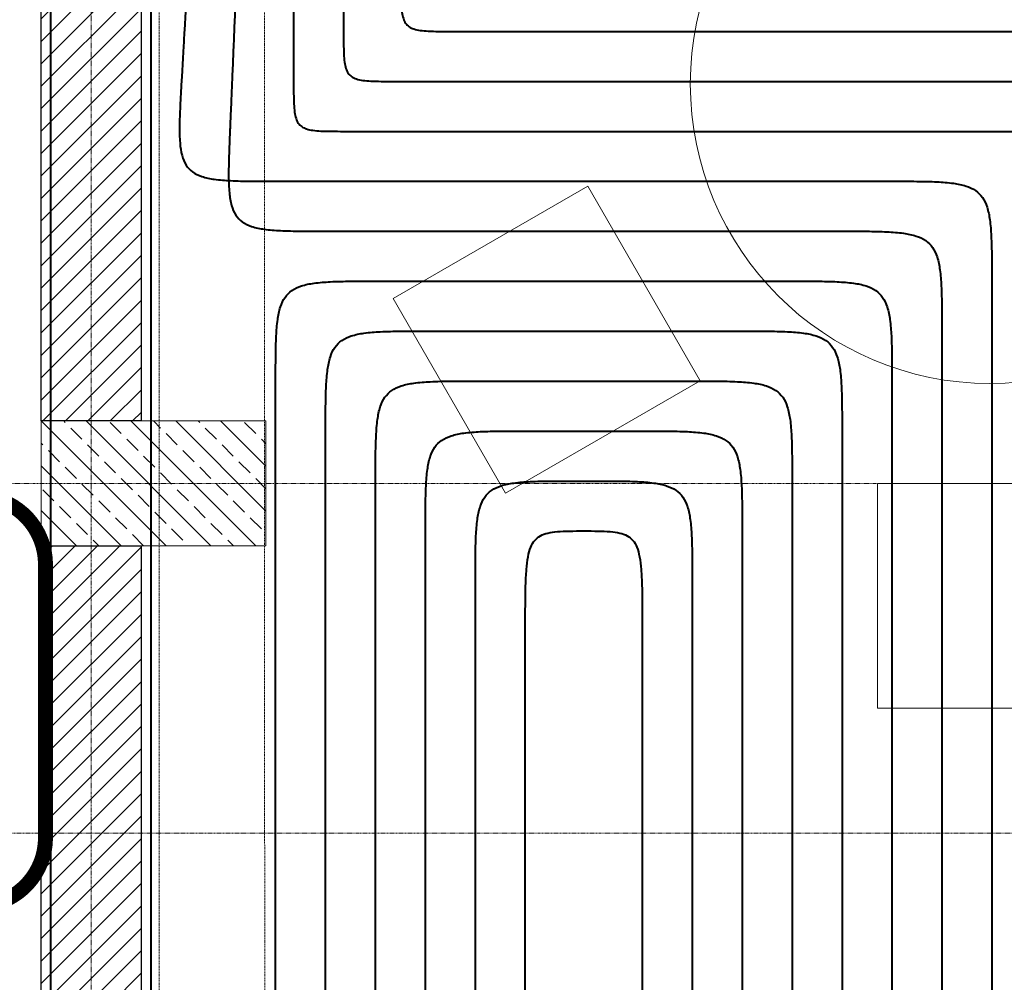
# Model space of a CAD drawing. Header units: millimetres. Extents: x 49908 to 79848, y -11883 to -3092.
# Tile 138 of 222: x 69276 to 69473, y -5526 to -5334. Entities that reach past the tile are written whole.
import ezdxf
from ezdxf.lldxf.tags import DXFTag

# ---------------------------------------------------------------- set-up
doc = ezdxf.new("R2010")
doc.units = ezdxf.units.MM
doc.linetypes.add('DASHDOT', pattern=[1, 0.5, -0.25, 0, -0.25])
doc.linetypes.add('DASHED', pattern=[19.05, 12.7, -6.35])
doc.layers.get('0').update_dxf_attribs({"color": 9, "lineweight": 9})
for name, color, linetype, lineweight in [('A wyp ruchome', 9, 'Continuous', 9), ('A_HATCH', 9, 'Continuous', 9), ('A_MUROWANE', 9, 'Continuous', 25), ('A_OSIE', 9, 'DASHDOT', 9), ('A_PRZERYW', 9, 'DASHED', 9)]:
    doc.layers.add(name, color=color, linetype=linetype, lineweight=lineweight)
for name, color, linetype, true_color in [('IS_Ogrzewanie_płaszczyznowe', 7, 'SOLID', 0xac00e6), ('IS_Ogrzewanie_płaszczyznowe_-_opis', 7, 'SOLID', 0xf000f0), ('IS_Przyłącza_o.p._Powrót', 7, 'DASH', 0x438955), ('IS_Przyłącza_o.p._Zasilanie', 7, 'SOLID', 0xff9124)]:
    doc.layers.add(name, color=color, linetype=linetype, true_color=true_color)
doc.layers.add('IS_Rys.pętli_o.p._Powrót', color=7, linetype='DASH', lineweight=13, true_color=0x4c9a5f)
doc.layers.add('IS_Rys.pętli_o.p._Zasilanie', color=7, linetype='SOLID', lineweight=13, true_color=0xff8c1a)
tags = doc.linetypes.add('DASH', pattern=[15, 10, -5]).pattern_tags.tags
tags[6:7] = [DXFTag(74, 4), DXFTag(75, 0), DXFTag(340, '0'), DXFTag(46, 0.0), DXFTag(50, 0.0), DXFTag(44, 0.0), DXFTag(45, 0.0)]
tags[4:5] = [DXFTag(74, 4), DXFTag(75, 0), DXFTag(340, '0'), DXFTag(46, 0.0), DXFTag(50, 0.0), DXFTag(44, 0.0), DXFTag(45, 0.0)]
tags = doc.linetypes.add('SOLID', pattern=[10, 10, 0]).pattern_tags.tags
tags[6:7] = [DXFTag(74, 4), DXFTag(75, 0), DXFTag(340, '0'), DXFTag(46, 0.0), DXFTag(50, 0.0), DXFTag(44, 0.0), DXFTag(45, 0.0)]
tags[4:5] = [DXFTag(74, 4), DXFTag(75, 0), DXFTag(340, '0'), DXFTag(46, 0.0), DXFTag(50, 0.0), DXFTag(44, 0.0), DXFTag(45, 0.0)]

msp = doc.modelspace()

# ---------------------------------------------------------------- hatches: boundary and pattern name
at = {"lineweight": 5, "ltscale": 0.25}
h = msp.add_hatch(dxfattribs=at)
h.set_pattern_fill('ANSI33', color=256, angle=90, style=0)
h.set_pattern_definition([(135, (69305.4694, -5439.1265), (-4.4901, -4.4901), []), (135, (69305.4694, -5434.6363), (-4.4901, -4.4901), [3.175, -1.5875])])
h.paths.add_polyline_path([(69280.47, -5439.13), (69325.47, -5439.13), (69325.47, -5414.13), (69280.47, -5414.13)])
at = {"layer": 'A_HATCH', "transparency": 33554687}
h = msp.add_hatch(dxfattribs=at)
h.set_pattern_fill('ANSI31', color=256, angle=360)
h.set_pattern_definition([(45, (16000, 0), (-2.24506403, 2.24506403), [])])
h.paths.add_polyline_path([(69100.47, -6009.74), (69080.47, -6009.74), (69080.47, -6426.63), (69100.47, -6426.63)])
h.paths.add_polyline_path([(69100.47, -5426.63), (69080.47, -5426.63), (69080.47, -5486.63), (68700.47, -5486.63), (68700.47, -5439.13), (68680.47, -5439.13), (68680.47, -5566.63), (68700.47, -5566.63), (68700.47, -5506.63), (69080.47, -5506.63), (69080.47, -5566.63), (69100.47, -5566.63)])
h.paths.add_polyline_path([(69100.47, -4926.63), (69042.97, -4926.63), (69042.97, -4946.63), (69080.47, -4946.63), (69080.47, -5326.63), (69100.47, -5326.63)])
h.paths.add_polyline_path([(68942.97, -4926.63), (68837.97, -4926.63), (68837.97, -4946.63), (68942.97, -4946.63)])
h.paths.add_polyline_path([(69695.47, -5826.63), (69555.47, -5826.63), (69555.47, -5846.63), (69670.47, -5846.63), (69670.47, -6026.63), (69690.47, -6026.63), (69690.47, -5846.63), (69695.47, -5846.63)])
h.paths.add_polyline_path([(69690.47, -6026.63), (69670.47, -6026.63), (69670.47, -6126.63), (69690.47, -6126.63)])
h.paths.add_polyline_path([(69690.47, -6126.63), (69670.47, -6126.63), (69670.47, -6181.63), (69690.47, -6181.63)])
h.paths.add_polyline_path([(69940.47, -5826.63), (69790.47, -5826.63), (69790.47, -5846.63), (69940.47, -5846.63)])
h.paths.add_polyline_path([(69940.47, -5826.63), (69940.47, -5846.63)], flags=17)
h.paths.add_polyline_path([(69790.47, -5826.63), (69785.47, -5826.63), (69785.47, -5846.63), (69790.47, -5846.63)])
h.paths.add_polyline_path([(69325.47, -5826.63), (69325.47, -5846.63), (69465.47, -5846.63), (69465.47, -5826.63)])
h.paths.add_polyline_path([(69300.47, -5851.63), (69280.47, -5851.63), (69280.47, -5966.63), (69290.47, -5966.63), (69300.47, -5966.63)])
h.paths.add_polyline_path([(69300.47, -5439.13), (69280.47, -5439.13), (69280.47, -5813.63), (69300.47, -5813.63)])
h.paths.add_polyline_path([(69280.47, -5014.13), (69300.47, -5014.13), (69300.47, -4926.63), (69280.47, -4926.63)])
h.paths.add_polyline_path([(69300.47, -5039.13), (69280.47, -5039.13), (69280.47, -5414.13), (69300.47, -5414.13)])
h.paths.add_polyline_path([(68700.47, -5839.13), (68680.47, -5839.13), (68680.47, -5909.74), (68700.47, -5909.74)])
h.paths.add_polyline_path([(68700.47, -5814.13), (68700.47, -5826.63), (69080.47, -5826.63), (69080.47, -5909.74), (69100.47, -5909.74), (69100.47, -5666.63), (69080.47, -5666.63), (69080.47, -5806.63), (68700.47, -5806.63), (68700.47, -5666.63), (68680.47, -5666.63), (68680.47, -5814.13)])
h.paths.add_polyline_path([(68680.47, -5014.13), (68700.47, -5014.13), (68700.47, -4946.63), (68737.97, -4946.63), (68737.97, -4926.63), (68680.47, -4926.63)])
h.paths.add_polyline_path([(68700.47, -5039.13), (68680.47, -5039.13), (68680.47, -5314.13), (68700.47, -5314.13)])

# ---------------------------------------------------------------- linework, layer by layer
msp.add_lwpolyline([(69280.47, -5439.13), (69325.47, -5439.13), (69325.47, -5414.13), (69280.47, -5414.13)], close=True)
at = {"layer": 'A wyp ruchome'}
for points in [[(69389.94, -5367.14), (69412.44, -5406.11), (69373.47, -5428.61), (69350.97, -5389.64), (69389.94, -5367.14)], [(69447.97, -5426.63), (69492.97, -5426.63), (69492.97, -5471.63), (69447.97, -5471.63), (69447.97, -5426.63)]]:
    msp.add_lwpolyline(points, close=True, dxfattribs=at)
msp.add_circle((69470.47, -5346.63), 60, dxfattribs=at)
at = {"layer": 'A_MUROWANE'}
for points in [[(69280.47, -5039.13), (69300.47, -5039.13), (69300.47, -5414.13), (69280.47, -5414.13)], [(69300.47, -5813.63), (69280.47, -5813.63), (69280.47, -5439.13), (69300.47, -5439.13)]]:
    msp.add_lwpolyline(points, close=True, dxfattribs=at)
at = {"layer": 'A_OSIE', "ltscale": 0.3, "transparency": 33554559}
for p, q in [((69290.47, -3902.99), (69290.47, -7140.05)), ((70341.81, -5426.63), (67440.85, -5426.63)), ((67440.85, -5496.63), (70341.81, -5496.63))]:
    msp.add_line(p, q, dxfattribs=at)
at = {"layer": 'A_PRZERYW', "ltscale": 0.01}
for points in [[(69304.08, -6611.63), (69304.08, -4282.11)], [(69325.47, -6611.63), (69324.96, -4306.63)]]:
    msp.add_lwpolyline(points, dxfattribs=at)
at = {"layer": 'IS_Ogrzewanie_płaszczyznowe', "lineweight": 40}
for p, q in [((69282.42, -5690.61), (69282.42, -4936.65)), ((69302.42, -5319.97), (69302.42, -5826.65))]:
    msp.add_line(p, q, dxfattribs=at)
at = {"layer": 'IS_Ogrzewanie_płaszczyznowe_-_opis'}
msp.add_lwpolyline([(69127, -5511.21, 3, 3, 0), (69267.67, -5511.21, 3, 3, 0.414214), (69281.33, -5497.54, 3, 3, 0), (69281.33, -5442.87, 3, 3, 0.414214), (69267.67, -5429.21, 3, 3, 0), (69127, -5429.21, 3, 3, 0.414214), (69113.33, -5442.87, 3, 3, 0), (69113.33, -5497.54, 3, 3, 0.414214), (69127, -5511.21, 3, 3, 0)], format="xyseb", dxfattribs=at)
at = {"layer": 'IS_Przyłącza_o.p._Powrót', "lineweight": 40}
for points, knots in [([(69341.02, -5150.35), (69341.02, -5151.8), (69341.02, -5157.19), (69341.02, -5168.5), (69341.02, -5185.67), (69341.02, -5207.03), (69341.02, -5230.9), (69341.02, -5255.61), (69341.02, -5279.48), (69341.02, -5300.84), (69341.02, -5318.01), (69341.02, -5329.32), (69341.02, -5334.71), (69341.02, -5336.16)], [0, 0, 0, 0, 0.043275, 0.161933, 0.339221, 0.558389, 0.802684, 1.055356, 1.299651, 1.518819, 1.696107, 1.814765, 1.85804, 1.85804, 1.85804, 1.85804]), ([(69341.02, -5336.16), (69341.02, -5336.99), (69341.02, -5338.49), (69341.06, -5340.55), (69341.18, -5342.2), (69341.44, -5343.51), (69341.89, -5344.54), (69342.64, -5345.29), (69343.67, -5345.74), (69344.98, -5346), (69346.63, -5346.12), (69348.69, -5346.16), (69350.2, -5346.16), (69351.02, -5346.16)], [0, 0, 0, 0, 0.0248686, 0.0452361, 0.061602, 0.0745999, 0.0851852, 0.0948541, 0.1054394, 0.1184374, 0.1348033, 0.1551707, 0.1800393, 0.1800393, 0.1800393, 0.1800393]), ([(69351.02, -5346.16), (69351.99, -5346.16), (69355.62, -5346.16), (69363.22, -5346.16), (69374.75, -5346.16), (69389.1, -5346.16), (69405.14, -5346.16), (69421.74, -5346.16), (69437.78, -5346.16), (69452.13, -5346.16), (69463.66, -5346.16), (69471.26, -5346.16), (69474.89, -5346.16), (69475.86, -5346.16)], [0, 0, 0, 0, 0.029074, 0.108795, 0.227906, 0.375154, 0.539283, 0.70904, 0.87317, 1.020418, 1.139529, 1.21925, 1.248324, 1.248324, 1.248324, 1.248324])]:
    msp.add_open_spline(points, degree=3, knots=knots, dxfattribs=at)
at = {"layer": 'IS_Przyłącza_o.p._Zasilanie', "lineweight": 40}
for points, knots in [([(69331.02, -5155.35), (69331.02, -5156.83), (69331.02, -5162.38), (69331.02, -5173.99), (69331.02, -5191.62), (69331.02, -5213.55), (69331.02, -5238.07), (69331.02, -5263.44), (69331.02, -5287.96), (69331.02, -5309.89), (69331.02, -5327.52), (69331.02, -5339.13), (69331.02, -5344.68), (69331.02, -5346.16)], [0, 0, 0, 0, 0.04444, 0.16629, 0.34835, 0.573415, 0.824285, 1.083755, 1.334625, 1.55969, 1.74175, 1.8636, 1.90804, 1.90804, 1.90804, 1.90804]), ([(69352.52, -5326.16), (69352.52, -5326.99), (69352.52, -5328.49), (69352.56, -5330.55), (69352.68, -5332.2), (69352.94, -5333.51), (69353.39, -5334.54), (69354.14, -5335.29), (69355.17, -5335.74), (69356.48, -5336), (69358.13, -5336.12), (69360.19, -5336.16), (69361.7, -5336.16), (69362.52, -5336.16)], [0, 0, 0, 0, 0.0248686, 0.0452361, 0.061602, 0.0745999, 0.0851852, 0.0948541, 0.1054394, 0.1184374, 0.1348033, 0.1551707, 0.1800393, 0.1800393, 0.1800393, 0.1800393]), ([(69362.52, -5336.16), (69364.42, -5336.16), (69371.53, -5336.16), (69386.42, -5336.16), (69409.03, -5336.16), (69437.15, -5336.16), (69468.58, -5336.16), (69501.11, -5336.16), (69532.54, -5336.16), (69560.66, -5336.16), (69583.27, -5336.16), (69598.16, -5336.16), (69605.27, -5336.16), (69607.16, -5336.16)], [0, 0, 0, 0, 0.056979, 0.21321, 0.446638, 0.735207, 1.05686, 1.38954, 1.711193, 1.999762, 2.23319, 2.389421, 2.4464, 2.4464, 2.4464, 2.4464]), ([(69331.02, -5346.16), (69331.02, -5346.99), (69331.02, -5348.49), (69331.06, -5350.55), (69331.18, -5352.2), (69331.44, -5353.51), (69331.89, -5354.54), (69332.64, -5355.29), (69333.67, -5355.74), (69334.98, -5356), (69336.63, -5356.12), (69338.69, -5356.16), (69340.2, -5356.16), (69341.02, -5356.16)], [0, 0, 0, 0, 0.0248686, 0.0452361, 0.061602, 0.0745999, 0.0851852, 0.0948541, 0.1054394, 0.1184374, 0.1348033, 0.1551707, 0.1800393, 0.1800393, 0.1800393, 0.1800393]), ([(69341.02, -5356.16), (69342.07, -5356.16), (69345.99, -5356.16), (69354.19, -5356.16), (69366.65, -5356.16), (69382.15, -5356.16), (69399.48, -5356.16), (69417.41, -5356.16), (69434.73, -5356.16), (69450.23, -5356.16), (69462.69, -5356.16), (69470.89, -5356.16), (69474.81, -5356.16), (69475.86, -5356.16)], [0, 0, 0, 0, 0.031403, 0.11751, 0.246163, 0.405206, 0.582484, 0.76584, 0.943118, 1.102161, 1.230814, 1.31692, 1.348324, 1.348324, 1.348324, 1.348324])]:
    msp.add_open_spline(points, degree=3, knots=knots, dxfattribs=at)
at = {"layer": 'IS_Rys.pętli_o.p._Powrót', "lineweight": 40}
for points, knots in [([(69319.78, -5319.97), (69319.77, -5320.25), (69319.72, -5321.31), (69319.63, -5323.51), (69319.49, -5326.85), (69319.32, -5331.02), (69319.12, -5335.67), (69318.92, -5340.48), (69318.72, -5345.13), (69318.55, -5349.29), (69318.41, -5352.64), (69318.32, -5354.84), (69318.27, -5355.89), (69318.26, -5356.17)], [0, 0, 0, 0, 0.0084389, 0.0315779, 0.0661503, 0.1088895, 0.1565286, 0.2058011, 0.2534402, 0.2961793, 0.3307517, 0.3538907, 0.3623297, 0.3623297, 0.3623297, 0.3623297]), ([(69318.26, -5356.17), (69318.19, -5357.83), (69318.06, -5360.84), (69317.97, -5364.94), (69318.07, -5368.25), (69318.47, -5370.87), (69319.29, -5372.93), (69320.73, -5374.42), (69322.75, -5375.33), (69325.35, -5375.84), (69328.65, -5376.08), (69332.75, -5376.16), (69335.77, -5376.16), (69337.42, -5376.16)], [0, 0, 0, 0, 0.049731, 0.0904217, 0.1230341, 0.1488015, 0.1696229, 0.1885513, 0.2093727, 0.23514, 0.2677525, 0.3084432, 0.3581742, 0.3581742, 0.3581742, 0.3581742]), ([(69337.42, -5376.16), (69338.23, -5376.16), (69341.23, -5376.16), (69347.53, -5376.16), (69357.08, -5376.16), (69368.97, -5376.16), (69382.26, -5376.16), (69396.02, -5376.16), (69409.31, -5376.16), (69421.2, -5376.16), (69430.75, -5376.16), (69437.05, -5376.16), (69440.05, -5376.16), (69440.86, -5376.16)], [0, 0, 0, 0, 0.024091, 0.090145, 0.188839, 0.310845, 0.44684, 0.587498, 0.723493, 0.845499, 0.944193, 1.010248, 1.034338, 1.034338, 1.034338, 1.034338]), ([(69440.86, -5376.16), (69442.52, -5376.16), (69445.53, -5376.15), (69449.64, -5376.23), (69452.95, -5376.47), (69455.57, -5376.98), (69457.63, -5377.89), (69459.12, -5379.38), (69460.03, -5381.44), (69460.54, -5384.07), (69460.78, -5387.38), (69460.86, -5391.48), (69460.86, -5394.5), (69460.86, -5396.16)], [0, 0, 0, 0, 0.0497373, 0.0904721, 0.1232039, 0.1491998, 0.1703704, 0.1897083, 0.2108788, 0.2368747, 0.2696065, 0.3103414, 0.3600787, 0.3600787, 0.3600787, 0.3600787]), ([(69337.42, -5416.16), (69337.42, -5414.5), (69337.42, -5411.48), (69337.5, -5407.38), (69337.74, -5404.07), (69338.25, -5401.44), (69339.16, -5399.38), (69340.65, -5397.89), (69342.71, -5396.98), (69345.33, -5396.47), (69348.64, -5396.23), (69352.75, -5396.15), (69355.77, -5396.16), (69357.42, -5396.16)], [0, 0, 0, 0, 0.0497373, 0.0904721, 0.1232039, 0.1491998, 0.1703704, 0.1897083, 0.2108788, 0.2368747, 0.2696065, 0.3103414, 0.3600787, 0.3600787, 0.3600787, 0.3600787]), ([(69357.42, -5396.16), (69357.92, -5396.16), (69359.76, -5396.16), (69363.62, -5396.16), (69369.48, -5396.16), (69376.77, -5396.16), (69384.92, -5396.16), (69393.36, -5396.16), (69401.51, -5396.16), (69408.8, -5396.16), (69414.66, -5396.16), (69418.52, -5396.16), (69420.36, -5396.16), (69420.86, -5396.16)], [0, 0, 0, 0, 0.0147742, 0.0552842, 0.1158108, 0.190635, 0.2740378, 0.3603002, 0.443703, 0.5185273, 0.5790539, 0.6195638, 0.634338, 0.634338, 0.634338, 0.634338]), ([(69420.86, -5396.16), (69422.52, -5396.16), (69425.53, -5396.15), (69429.64, -5396.23), (69432.95, -5396.47), (69435.57, -5396.98), (69437.63, -5397.89), (69439.12, -5399.38), (69440.03, -5401.44), (69440.54, -5404.07), (69440.78, -5407.38), (69440.86, -5411.48), (69440.86, -5414.5), (69440.86, -5416.16)], [0, 0, 0, 0, 0.0497373, 0.0904721, 0.1232039, 0.1491998, 0.1703704, 0.1897083, 0.2108788, 0.2368747, 0.2696065, 0.3103414, 0.3600787, 0.3600787, 0.3600787, 0.3600787]), ([(69460.86, -5396.16), (69460.86, -5399.23), (69460.86, -5410.72), (69460.86, -5434.78), (69460.86, -5471.33), (69460.86, -5516.79), (69460.86, -5567.6), (69460.86, -5620.2), (69460.86, -5671.01), (69460.86, -5716.47), (69460.86, -5753.02), (69460.86, -5777.09), (69460.86, -5788.58), (69460.86, -5791.65)], [0, 0, 0, 0, 0.092113, 0.344679, 0.722044, 1.188549, 1.708539, 2.246358, 2.766348, 3.232854, 3.610218, 3.862785, 3.954897, 3.954897, 3.954897, 3.954897]), ([(69337.42, -5791.65), (69337.42, -5788.73), (69337.42, -5777.82), (69337.42, -5754.97), (69337.42, -5720.27), (69337.42, -5677.11), (69337.42, -5628.87), (69337.42, -5578.93), (69337.42, -5530.69), (69337.42, -5487.53), (69337.42, -5452.83), (69337.42, -5429.98), (69337.42, -5419.07), (69337.42, -5416.16)], [0, 0, 0, 0, 0.087454, 0.327249, 0.68553, 1.128444, 1.622138, 2.132759, 2.626453, 3.069368, 3.427649, 3.667443, 3.754897, 3.754897, 3.754897, 3.754897]), ([(69357.42, -5436.16), (69357.42, -5434.5), (69357.42, -5431.48), (69357.5, -5427.38), (69357.74, -5424.07), (69358.25, -5421.44), (69359.16, -5419.38), (69360.65, -5417.89), (69362.71, -5416.98), (69365.33, -5416.47), (69368.64, -5416.23), (69372.75, -5416.15), (69375.77, -5416.16), (69377.42, -5416.16)], [0, 0, 0, 0, 0.0497373, 0.0904721, 0.1232039, 0.1491998, 0.1703704, 0.1897083, 0.2108788, 0.2368747, 0.2696065, 0.3103414, 0.3600787, 0.3600787, 0.3600787, 0.3600787]), ([(69377.42, -5416.16), (69377.61, -5416.16), (69378.29, -5416.16), (69379.71, -5416.16), (69381.88, -5416.16), (69384.57, -5416.16), (69387.58, -5416.16), (69390.7, -5416.16), (69393.71, -5416.16), (69396.4, -5416.16), (69398.57, -5416.16), (69399.99, -5416.16), (69400.68, -5416.16), (69400.86, -5416.16)], [0, 0, 0, 0, 0.0054579, 0.0204232, 0.042783, 0.0704247, 0.1012354, 0.1331026, 0.1639134, 0.1915551, 0.2139149, 0.2288801, 0.234338, 0.234338, 0.234338, 0.234338]), ([(69400.86, -5416.16), (69402.52, -5416.16), (69405.53, -5416.15), (69409.64, -5416.23), (69412.95, -5416.47), (69415.57, -5416.98), (69417.63, -5417.89), (69419.12, -5419.38), (69420.03, -5421.44), (69420.54, -5424.07), (69420.78, -5427.38), (69420.86, -5431.48), (69420.86, -5434.5), (69420.86, -5436.16)], [0, 0, 0, 0, 0.0497373, 0.0904721, 0.1232039, 0.1491998, 0.1703704, 0.1897083, 0.2108788, 0.2368747, 0.2696065, 0.3103414, 0.3600787, 0.3600787, 0.3600787, 0.3600787]), ([(69440.86, -5416.16), (69440.86, -5418.92), (69440.86, -5429.24), (69440.86, -5450.88), (69440.86, -5483.73), (69440.86, -5524.59), (69440.86, -5570.26), (69440.86, -5617.54), (69440.86, -5663.21), (69440.86, -5704.07), (69440.86, -5736.93), (69440.86, -5758.56), (69440.86, -5768.89), (69440.86, -5771.65)], [0, 0, 0, 0, 0.082796, 0.309818, 0.649016, 1.068339, 1.535737, 2.01916, 2.486559, 2.905881, 3.245079, 3.472101, 3.554897, 3.554897, 3.554897, 3.554897]), ([(69357.42, -5771.65), (69357.42, -5769.04), (69357.42, -5759.3), (69357.42, -5738.88), (69357.42, -5707.88), (69357.42, -5669.31), (69357.42, -5626.21), (69357.42, -5581.59), (69357.42, -5538.49), (69357.42, -5499.93), (69357.42, -5468.92), (69357.42, -5448.51), (69357.42, -5438.76), (69357.42, -5436.16)], [0, 0, 0, 0, 0.078138, 0.292388, 0.612502, 1.008234, 1.449336, 1.905561, 2.346664, 2.742395, 3.06251, 3.276759, 3.354897, 3.354897, 3.354897, 3.354897]), ([(69377.42, -5456.16), (69377.42, -5454.5), (69377.42, -5451.48), (69377.47, -5447.38), (69377.61, -5444.08), (69377.9, -5441.49), (69378.4, -5439.5), (69379.22, -5438.01), (69380.44, -5437.01), (69382.03, -5436.48), (69383.99, -5436.23), (69386.4, -5436.15), (69388.17, -5436.16), (69389.14, -5436.16)], [0, 0, 0, 0, 0.0497371, 0.090463, 0.123113, 0.1487154, 0.16854, 0.1843877, 0.1988447, 0.2147269, 0.2340417, 0.2579212, 0.2870598, 0.2870598, 0.2870598, 0.2870598]), ([(69389.14, -5436.16), (69390.11, -5436.16), (69391.88, -5436.15), (69394.29, -5436.23), (69396.25, -5436.48), (69397.84, -5437.01), (69399.06, -5438.01), (69399.88, -5439.5), (69400.38, -5441.49), (69400.67, -5444.08), (69400.81, -5447.38), (69400.86, -5451.48), (69400.86, -5454.5), (69400.86, -5456.16)], [0, 0, 0, 0, 0.0291386, 0.0530181, 0.072333, 0.0882151, 0.1026722, 0.1185199, 0.1383444, 0.1639469, 0.1965968, 0.2373227, 0.2870598, 0.2870598, 0.2870598, 0.2870598]), ([(69420.86, -5436.16), (69420.86, -5438.61), (69420.86, -5447.77), (69420.86, -5466.97), (69420.86, -5496.13), (69420.86, -5532.39), (69420.86, -5572.92), (69420.86, -5614.88), (69420.86, -5655.41), (69420.86, -5691.68), (69420.86, -5720.83), (69420.86, -5740.03), (69420.86, -5749.2), (69420.86, -5751.65)], [0, 0, 0, 0, 0.07348, 0.274957, 0.575988, 0.948128, 1.362935, 1.791963, 2.206769, 2.578909, 2.87994, 3.081417, 3.154897, 3.154897, 3.154897, 3.154897]), ([(69377.42, -5751.65), (69377.42, -5749.35), (69377.42, -5740.77), (69377.42, -5722.79), (69377.42, -5695.48), (69377.42, -5661.51), (69377.42, -5623.55), (69377.42, -5584.25), (69377.42, -5546.29), (69377.42, -5512.32), (69377.42, -5485.02), (69377.42, -5467.04), (69377.42, -5458.45), (69377.42, -5456.16)], [0, 0, 0, 0, 0.068822, 0.257527, 0.539474, 0.888023, 1.276533, 1.678364, 2.066874, 2.415423, 2.697371, 2.886075, 2.954897, 2.954897, 2.954897, 2.954897]), ([(69400.86, -5456.16), (69400.86, -5458.3), (69400.86, -5466.3), (69400.86, -5483.06), (69400.86, -5508.52), (69400.86, -5540.19), (69400.86, -5575.58), (69400.86, -5612.22), (69400.86, -5647.61), (69400.86, -5679.28), (69400.86, -5704.74), (69400.86, -5721.5), (69400.86, -5729.51), (69400.86, -5731.65)], [0, 0, 0, 0, 0.064164, 0.240096, 0.50296, 0.827918, 1.190132, 1.564765, 1.926979, 2.251937, 2.514801, 2.690734, 2.754897, 2.754897, 2.754897, 2.754897])]:
    msp.add_open_spline(points, degree=3, knots=knots, dxfattribs=at)
at = {"layer": 'IS_Rys.pętli_o.p._Zasilanie', "lineweight": 40}
for points, knots in [([(69309.78, -5322.47), (69309.78, -5322.69), (69309.78, -5323.1), (69309.77, -5323.75), (69309.76, -5324.48), (69309.72, -5325.38), (69309.67, -5326.57), (69309.59, -5328.14), (69309.48, -5330.19), (69309.33, -5332.83), (69309.14, -5336.16), (69308.9, -5340.27), (69308.73, -5343.28), (69308.64, -5344.94)], [0, 0, 0, 0, 0.0063672, 0.0125077, 0.0194359, 0.0281666, 0.039715, 0.0550957, 0.075323, 0.1014114, 0.1343747, 0.1752272, 0.224983, 0.224983, 0.224983, 0.224983]), ([(69308.64, -5344.94), (69308.64, -5344.95), (69308.63, -5344.99), (69308.63, -5345.06), (69308.62, -5345.18), (69308.62, -5345.32), (69308.61, -5345.48), (69308.6, -5345.65), (69308.59, -5345.81), (69308.58, -5345.95), (69308.57, -5346.07), (69308.57, -5346.14), (69308.57, -5346.18), (69308.57, -5346.19)], [0, 0, 0, 0, 0.00029135, 0.00109022, 0.00228382, 0.00375938, 0.0054041, 0.00710522, 0.00874995, 0.0102255, 0.01141911, 0.01221797, 0.01250933, 0.01250933, 0.01250933, 0.01250933]), ([(69308.57, -5346.19), (69308.47, -5347.84), (69308.3, -5350.85), (69308.14, -5354.95), (69308.19, -5358.25), (69308.55, -5360.87), (69309.34, -5362.93), (69310.76, -5364.43), (69312.77, -5365.34), (69315.36, -5365.84), (69318.65, -5366.08), (69322.75, -5366.16), (69325.77, -5366.16), (69327.42, -5366.16)], [0, 0, 0, 0, 0.0497287, 0.0904034, 0.1229724, 0.1486562, 0.1693494, 0.1881268, 0.20882, 0.2345038, 0.2670727, 0.3077474, 0.3574761, 0.3574761, 0.3574761, 0.3574761]), ([(69327.42, -5366.16), (69328.38, -5366.16), (69331.97, -5366.16), (69339.48, -5366.16), (69350.89, -5366.16), (69365.07, -5366.16), (69380.93, -5366.16), (69397.35, -5366.16), (69413.21, -5366.16), (69427.39, -5366.16), (69438.8, -5366.16), (69446.31, -5366.16), (69449.9, -5366.16), (69450.86, -5366.16)], [0, 0, 0, 0, 0.028749, 0.107576, 0.225352, 0.370951, 0.533241, 0.701097, 0.863387, 1.008986, 1.126762, 1.205589, 1.234338, 1.234338, 1.234338, 1.234338]), ([(69450.86, -5366.16), (69452.52, -5366.16), (69455.53, -5366.15), (69459.64, -5366.23), (69462.95, -5366.47), (69465.57, -5366.98), (69467.63, -5367.89), (69469.12, -5369.38), (69470.03, -5371.44), (69470.54, -5374.07), (69470.78, -5377.38), (69470.86, -5381.48), (69470.86, -5384.5), (69470.86, -5386.16)], [0, 0, 0, 0, 0.0497373, 0.0904721, 0.1232039, 0.1491998, 0.1703704, 0.1897083, 0.2108788, 0.2368747, 0.2696065, 0.3103414, 0.3600787, 0.3600787, 0.3600787, 0.3600787]), ([(69327.42, -5406.16), (69327.42, -5404.5), (69327.42, -5401.48), (69327.5, -5397.38), (69327.74, -5394.07), (69328.25, -5391.44), (69329.16, -5389.38), (69330.65, -5387.89), (69332.71, -5386.98), (69335.33, -5386.47), (69338.64, -5386.23), (69342.75, -5386.15), (69345.77, -5386.16), (69347.42, -5386.16)], [0, 0, 0, 0, 0.0497373, 0.0904721, 0.1232039, 0.1491998, 0.1703704, 0.1897083, 0.2108788, 0.2368747, 0.2696065, 0.3103414, 0.3600787, 0.3600787, 0.3600787, 0.3600787]), ([(69347.42, -5386.16), (69348.07, -5386.16), (69350.49, -5386.16), (69355.57, -5386.16), (69363.28, -5386.16), (69372.87, -5386.16), (69383.59, -5386.16), (69394.69, -5386.16), (69405.41, -5386.16), (69415, -5386.16), (69422.71, -5386.16), (69427.79, -5386.16), (69430.21, -5386.16), (69430.86, -5386.16)], [0, 0, 0, 0, 0.0194324, 0.0727147, 0.1523247, 0.2507402, 0.360439, 0.473899, 0.5835978, 0.6820134, 0.7616234, 0.8149057, 0.834338, 0.834338, 0.834338, 0.834338]), ([(69430.86, -5386.16), (69432.52, -5386.16), (69435.53, -5386.15), (69439.64, -5386.23), (69442.95, -5386.47), (69445.57, -5386.98), (69447.63, -5387.89), (69449.12, -5389.38), (69450.03, -5391.44), (69450.54, -5394.07), (69450.78, -5397.38), (69450.86, -5401.48), (69450.86, -5404.5), (69450.86, -5406.16)], [0, 0, 0, 0, 0.0497373, 0.0904721, 0.1232039, 0.1491998, 0.1703704, 0.1897083, 0.2108788, 0.2368747, 0.2696065, 0.3103414, 0.3600787, 0.3600787, 0.3600787, 0.3600787]), ([(69470.86, -5386.16), (69470.86, -5389.38), (69470.86, -5401.45), (69470.86, -5426.74), (69470.86, -5465.13), (69470.86, -5512.9), (69470.86, -5566.28), (69470.86, -5621.53), (69470.86, -5674.91), (69470.86, -5722.67), (69470.86, -5761.07), (69470.86, -5786.35), (69470.86, -5798.42), (69470.86, -5801.65)], [0, 0, 0, 0, 0.096771, 0.36211, 0.758558, 1.248654, 1.794941, 2.359957, 2.906243, 3.39634, 3.792788, 4.058127, 4.154897, 4.154897, 4.154897, 4.154897]), ([(69327.42, -5801.65), (69327.42, -5798.58), (69327.42, -5787.09), (69327.42, -5763.02), (69327.42, -5726.47), (69327.42, -5681.01), (69327.42, -5630.2), (69327.42, -5577.6), (69327.42, -5526.79), (69327.42, -5481.33), (69327.42, -5444.78), (69327.42, -5420.72), (69327.42, -5409.23), (69327.42, -5406.16)], [0, 0, 0, 0, 0.092113, 0.344679, 0.722044, 1.188549, 1.708539, 2.246358, 2.766348, 3.232854, 3.610218, 3.862785, 3.954897, 3.954897, 3.954897, 3.954897]), ([(69347.42, -5426.16), (69347.42, -5424.5), (69347.42, -5421.48), (69347.5, -5417.38), (69347.74, -5414.07), (69348.25, -5411.44), (69349.16, -5409.38), (69350.65, -5407.89), (69352.71, -5406.98), (69355.33, -5406.47), (69358.64, -5406.23), (69362.75, -5406.15), (69365.77, -5406.16), (69367.42, -5406.16)], [0, 0, 0, 0, 0.0497373, 0.0904721, 0.1232039, 0.1491998, 0.1703704, 0.1897083, 0.2108788, 0.2368747, 0.2696065, 0.3103414, 0.3600787, 0.3600787, 0.3600787, 0.3600787]), ([(69367.42, -5406.16), (69367.76, -5406.16), (69369.02, -5406.16), (69371.67, -5406.16), (69375.68, -5406.16), (69380.67, -5406.16), (69386.25, -5406.16), (69392.03, -5406.16), (69397.61, -5406.16), (69402.6, -5406.16), (69406.61, -5406.16), (69409.26, -5406.16), (69410.52, -5406.16), (69410.86, -5406.16)], [0, 0, 0, 0, 0.0101161, 0.0378537, 0.0792969, 0.1305298, 0.1876366, 0.2467014, 0.3038082, 0.3550412, 0.3964844, 0.424222, 0.434338, 0.434338, 0.434338, 0.434338]), ([(69410.86, -5406.16), (69412.52, -5406.16), (69415.53, -5406.15), (69419.64, -5406.23), (69422.95, -5406.47), (69425.57, -5406.98), (69427.63, -5407.89), (69429.12, -5409.38), (69430.03, -5411.44), (69430.54, -5414.07), (69430.78, -5417.38), (69430.86, -5421.48), (69430.86, -5424.5), (69430.86, -5426.16)], [0, 0, 0, 0, 0.0497373, 0.0904721, 0.1232039, 0.1491998, 0.1703704, 0.1897083, 0.2108788, 0.2368747, 0.2696065, 0.3103414, 0.3600787, 0.3600787, 0.3600787, 0.3600787]), ([(69450.86, -5406.16), (69450.86, -5409.07), (69450.86, -5419.98), (69450.86, -5442.83), (69450.86, -5477.53), (69450.86, -5520.69), (69450.86, -5568.93), (69450.86, -5618.87), (69450.86, -5667.11), (69450.86, -5710.27), (69450.86, -5744.97), (69450.86, -5767.82), (69450.86, -5778.73), (69450.86, -5781.65)], [0, 0, 0, 0, 0.087454, 0.327249, 0.68553, 1.128444, 1.622138, 2.132759, 2.626453, 3.069368, 3.427649, 3.667443, 3.754897, 3.754897, 3.754897, 3.754897]), ([(69347.42, -5781.65), (69347.42, -5778.89), (69347.42, -5768.56), (69347.42, -5746.93), (69347.42, -5714.07), (69347.42, -5673.21), (69347.42, -5627.54), (69347.42, -5580.26), (69347.42, -5534.59), (69347.42, -5493.73), (69347.42, -5460.88), (69347.42, -5439.24), (69347.42, -5428.92), (69347.42, -5426.16)], [0, 0, 0, 0, 0.082796, 0.309818, 0.649016, 1.068339, 1.535737, 2.01916, 2.486558, 2.905881, 3.245079, 3.472101, 3.554897, 3.554897, 3.554897, 3.554897]), ([(69367.42, -5446.16), (69367.42, -5444.5), (69367.42, -5441.48), (69367.5, -5437.38), (69367.74, -5434.07), (69368.25, -5431.44), (69369.16, -5429.38), (69370.65, -5427.89), (69372.71, -5426.98), (69375.33, -5426.47), (69378.64, -5426.23), (69382.75, -5426.15), (69385.77, -5426.16), (69387.42, -5426.16)], [0, 0, 0, 0, 0.0497373, 0.0904721, 0.1232039, 0.1491998, 0.1703704, 0.1897083, 0.2108788, 0.2368747, 0.2696065, 0.3103414, 0.3600787, 0.3600787, 0.3600787, 0.3600787]), ([(69387.42, -5426.16), (69387.45, -5426.16), (69387.55, -5426.16), (69387.76, -5426.16), (69388.08, -5426.16), (69388.47, -5426.16), (69388.91, -5426.16), (69389.37, -5426.16), (69389.81, -5426.16), (69390.2, -5426.16), (69390.52, -5426.16), (69390.73, -5426.16), (69390.83, -5426.16), (69390.86, -5426.16)], [0, 0, 0, 0, 0.00079976, 0.00299265, 0.00626908, 0.01031947, 0.01483424, 0.0195038, 0.02401857, 0.02806896, 0.0313454, 0.03353828, 0.03433804, 0.03433804, 0.03433804, 0.03433804]), ([(69390.86, -5426.16), (69392.52, -5426.16), (69395.53, -5426.15), (69399.64, -5426.23), (69402.95, -5426.47), (69405.57, -5426.98), (69407.63, -5427.89), (69409.12, -5429.38), (69410.03, -5431.44), (69410.54, -5434.07), (69410.78, -5437.38), (69410.86, -5441.48), (69410.86, -5444.5), (69410.86, -5446.16)], [0, 0, 0, 0, 0.0497373, 0.0904721, 0.1232039, 0.1491998, 0.1703704, 0.1897083, 0.2108788, 0.2368747, 0.2696065, 0.3103414, 0.3600787, 0.3600787, 0.3600787, 0.3600787]), ([(69430.86, -5426.16), (69430.86, -5428.76), (69430.86, -5438.51), (69430.86, -5458.92), (69430.86, -5489.93), (69430.86, -5528.49), (69430.86, -5571.59), (69430.86, -5616.21), (69430.86, -5659.31), (69430.86, -5697.88), (69430.86, -5728.88), (69430.86, -5749.3), (69430.86, -5759.04), (69430.86, -5761.65)], [0, 0, 0, 0, 0.078138, 0.292388, 0.612502, 1.008234, 1.449336, 1.905561, 2.346664, 2.742395, 3.06251, 3.276759, 3.354897, 3.354897, 3.354897, 3.354897]), ([(69367.42, -5761.65), (69367.42, -5759.2), (69367.42, -5750.03), (69367.42, -5730.83), (69367.42, -5701.68), (69367.42, -5665.41), (69367.42, -5624.88), (69367.42, -5582.92), (69367.42, -5542.39), (69367.42, -5506.13), (69367.42, -5476.97), (69367.42, -5457.77), (69367.42, -5448.61), (69367.42, -5446.16)], [0, 0, 0, 0, 0.07348, 0.274957, 0.575988, 0.948128, 1.362935, 1.791963, 2.206769, 2.578909, 2.87994, 3.081417, 3.154897, 3.154897, 3.154897, 3.154897]), ([(69410.86, -5446.16), (69410.86, -5448.45), (69410.86, -5457.04), (69410.86, -5475.02), (69410.86, -5502.32), (69410.86, -5536.29), (69410.86, -5574.25), (69410.86, -5613.55), (69410.86, -5651.51), (69410.86, -5685.48), (69410.86, -5712.79), (69410.86, -5730.77), (69410.86, -5739.35), (69410.86, -5741.65)], [0, 0, 0, 0, 0.068822, 0.257527, 0.539474, 0.888023, 1.276533, 1.678364, 2.066874, 2.415423, 2.697371, 2.886075, 2.954897, 2.954897, 2.954897, 2.954897])]:
    msp.add_open_spline(points, degree=3, knots=knots, dxfattribs=at)

doc.saveas('drawing.dxf')
